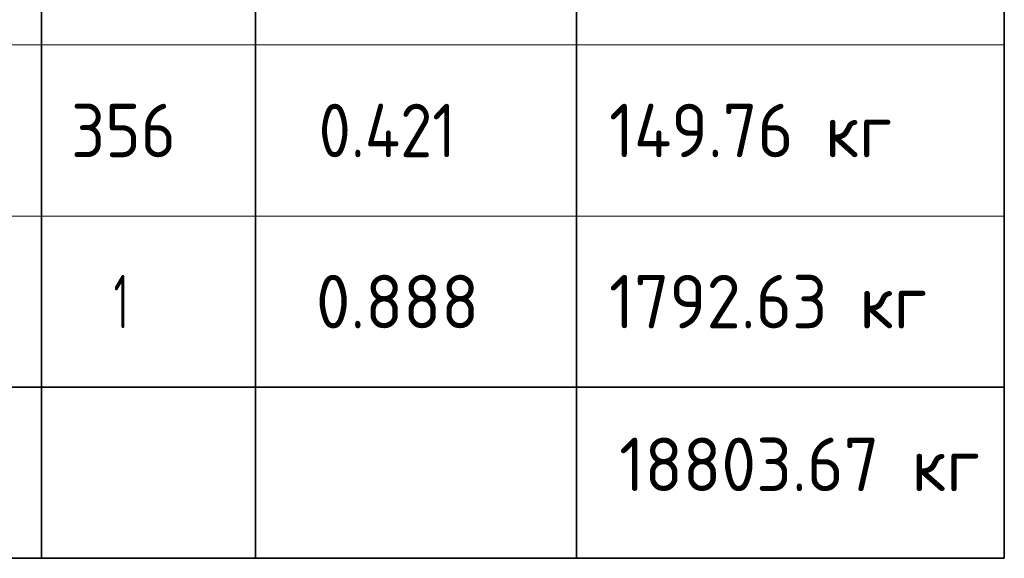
# Model space of a CAD drawing. Header units: metres. Extents: x -38 to 88, y -15 to 19.
# Tile 40 of 41: x 83.72 to 88.32, y 9.06 to 11.58. Entities that reach past the tile are written whole.
import ezdxf

# ---------------------------------------------------------------- set-up
doc = ezdxf.new("R2010")
doc.units = ezdxf.units.M
doc.styles.add('ISOCPEUR', font='txt')

msp = doc.modelspace()

# ---------------------------------------------------------------- linework, layer by layer
at = {"color": 7, "linetype": 'Continuous', "lineweight": 35, "transparency": 33554687}
for p, q in [((83.8239, 12.2585), (83.8239, 11.4585)), ((84.8239, 12.2585), (84.8239, 11.4585)), ((86.3239, 12.2585), (86.3239, 11.4585)), ((88.3239, 12.2585), (88.3239, 11.4585)), ((83.8239, 11.4585), (83.8239, 10.6585)), ((84.8239, 11.4585), (84.8239, 10.6585)), ((86.3239, 11.4585), (86.3239, 10.6585)), ((88.3239, 11.4585), (88.3239, 10.6585)), ((83.8239, 10.6585), (83.8239, 9.8585)), ((84.8239, 10.6585), (84.8239, 9.8585)), ((86.3239, 10.6585), (86.3239, 9.8585)), ((88.3239, 10.6585), (88.3239, 9.8585)), ((69.8239, 9.8585), (88.3239, 9.8585)), ((83.8239, 9.8585), (83.8239, 9.0585)), ((84.8239, 9.8585), (84.8239, 9.0585)), ((86.3239, 9.8585), (86.3239, 9.0585)), ((88.3239, 9.0585), (88.3239, 9.8585)), ((69.8239, 9.0585), (88.3239, 9.0585))]:
    msp.add_line(p, q, dxfattribs=at)
at = {"color": 7, "linetype": 'Continuous', "lineweight": 13, "transparency": 33554687}
for p, q in [((88.3239, 11.4585), (69.8239, 11.4585)), ((88.3239, 10.6585), (69.8239, 10.6585)), ((88.3239, 9.8585), (69.8239, 9.8585))]:
    msp.add_line(p, q, dxfattribs=at)

# ---------------------------------------------------------------- texts
at = {"color": 7, "linetype": 'Continuous', "lineweight": 35, "transparency": 33554687, "char_height": 0.25, "attachment_point": 7, "style": 'ISOCPEUR'}
for s, insert, width in [('\\W0.91;356', (83.9614, 10.9335), 0.638622), ('\\W0.88;0.421', (85.1189, 10.9335), 0.859762), ('\\W0.93;149.76 кг', (86.4764, 10.9335), 1.5409), ('\\W0.56;1', (84.1614, 10.1335), 0.194445), ('\\W0.94;0.888', (85.1064, 10.1335), 0.891676), ('\\W0.94;1792.63 кг', (86.4764, 10.1335), 1.691441), ('\\W0.95;18803.67 кг', (86.5235, 9.3725), 1.867005)]:
    msp.add_mtext(s, dxfattribs=dict(at, insert=insert, width=width))

doc.saveas('drawing.dxf')
